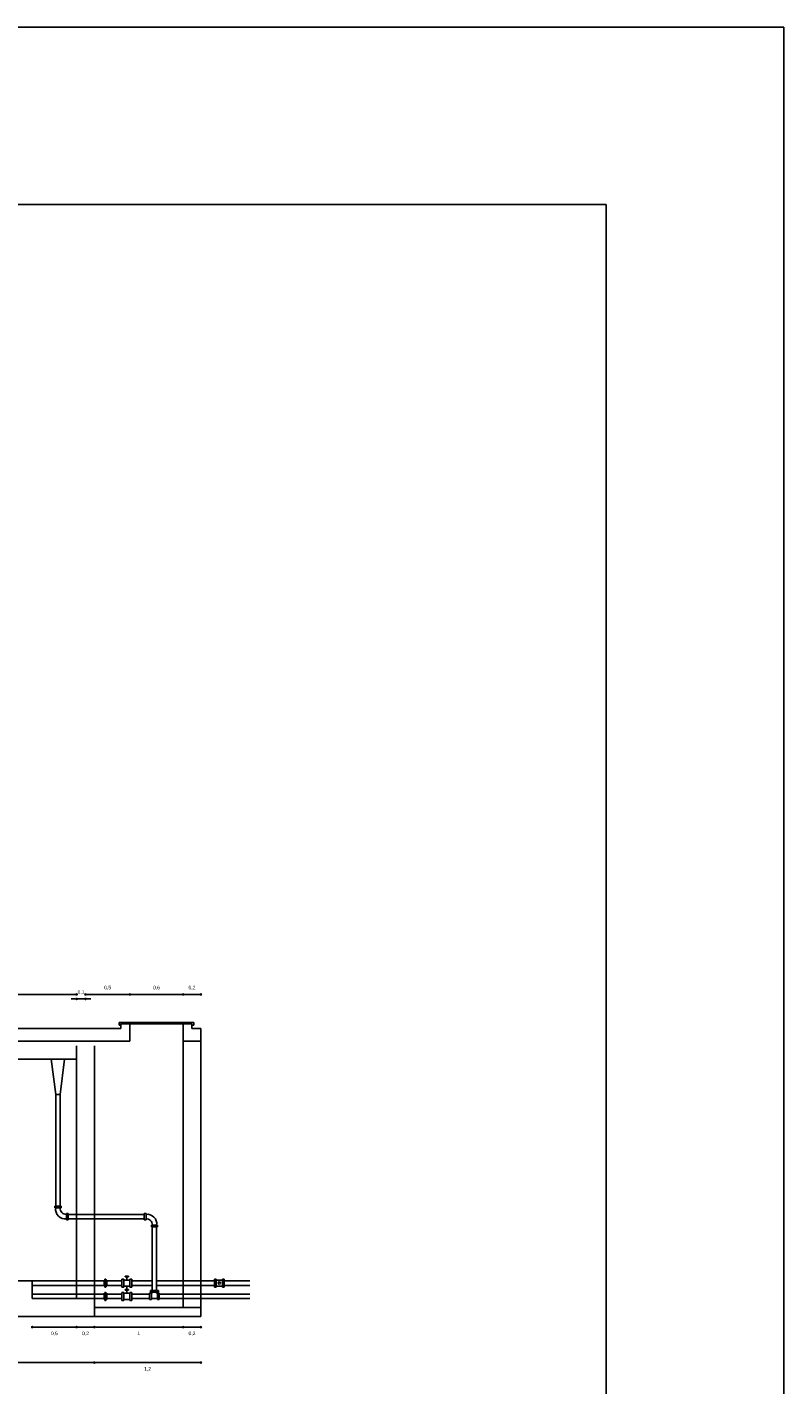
# Model space of a CAD drawing. Header units: metres. Extents: x 1704 to 4131, y 3282 to 4241.
# Tile 9 of 78: x 1891 to 1899, y 4223 to 4239. Entities that reach past the tile are written whole.
import ezdxf

# ---------------------------------------------------------------- set-up
doc = ezdxf.new("R2010")
doc.units = ezdxf.units.M
doc.layers.add('Cotas', color=7, linetype='Continuous')
doc.layers.add('Dibujo', color=7, linetype='Continuous')
doc.styles.get("Standard").update_dxf_attribs({"font": 'arial.ttf'})
doc.dimstyles.new('Vero', dxfattribs={"dimtxt": 0.04, "dimasz": 0.03, "dimexe": 1.25, "dimexo": 0.625, "dimgap": 0.05, "dimtad": 2, "dimtih": 1, "dimtoh": 1, "dimtxsty": 'Standard', "dimblk": 'DOT', "dimcen": 0, "dimse1": 1, "dimse2": 1, "dimadec": 0, "dimazin": 0, "dimtfac": 1, "dimtix": 1, "dimtmove": 0, "dimatfit": 2, "dimfxl": 1, "dimarcsym": 2})

# ---------------------------------------------------------------- blocks, each defined once
blk = doc.blocks.new('_Dot')
at = {"color": 0, "linetype": 'ByBlock', "lineweight": -2}
blk.add_line((-0.5, 0), (-1, 0), dxfattribs=at)
at = {"color": 0, "linetype": 'ByBlock', "const_width": 0.5}
blk.add_lwpolyline([(-0.25, 0, 1), (0.25, 0, 1)], format="xyb", close=True, dxfattribs=at)
blk = doc.blocks.new('*D259')
at = {"layer": 'Cotas', "color": 0, "linetype": 'ByBlock', "lineweight": -2, "transparency": 16777216}
blk.add_line((1891.394, 4227.897), (1887.454, 4227.897), dxfattribs=at)
at = {"layer": 'Defpoints', "color": 0, "linetype": 'ByBlock', "transparency": 16777216}
for p in [(1887.424, 4227.897), (1887.424, 4227.369), (1891.424, 4227.169)]:
    blk.add_point(p, dxfattribs=at)
at = {"layer": 'Cotas', "color": 0, "linetype": 'ByBlock', "lineweight": -2, "transparency": 16777216, "xscale": 0.03, "yscale": 0.03, "zscale": 0.03, "rotation": 180}
blk.add_blockref('_Dot', (1887.424, 4227.897), dxfattribs=at)
at = {"layer": 'Cotas', "color": 0, "linetype": 'ByBlock', "lineweight": -2, "transparency": 16777216, "xscale": 0.03, "yscale": 0.03, "zscale": 0.03}
blk.add_blockref('_Dot', (1891.424, 4227.897), dxfattribs=at)
at = {"layer": 'Cotas', "color": 0, "linetype": 'ByBlock', "transparency": 16777216, "insert": (1889.424, 4227.967), "char_height": 0.04, "attachment_point": 5}
blk.add_mtext('4', dxfattribs=at)
blk = doc.blocks.new('*D260')
at = {"layer": 'Cotas', "color": 0, "linetype": 'ByBlock', "lineweight": -2, "transparency": 16777216}
for p, q in [((1891.394, 4227.847), (1891.364, 4227.847)), ((1891.424, 4227.847), (1891.524, 4227.847)), ((1891.554, 4227.847), (1891.584, 4227.847))]:
    blk.add_line(p, q, dxfattribs=at)
at = {"layer": 'Defpoints', "color": 0, "linetype": 'ByBlock', "transparency": 16777216}
for p in [(1891.524, 4227.847), (1891.424, 4227.319), (1891.524, 4227.319)]:
    blk.add_point(p, dxfattribs=at)
at = {"layer": 'Cotas', "color": 0, "linetype": 'ByBlock', "lineweight": -2, "transparency": 16777216, "xscale": 0.03, "yscale": 0.03, "zscale": 0.03}
blk.add_blockref('_Dot', (1891.424, 4227.847), dxfattribs=at)
at = {"layer": 'Cotas', "color": 0, "linetype": 'ByBlock', "lineweight": -2, "transparency": 16777216, "xscale": 0.03, "yscale": 0.03, "zscale": 0.03, "rotation": 180}
blk.add_blockref('_Dot', (1891.524, 4227.847), dxfattribs=at)
at = {"layer": 'Cotas', "color": 0, "linetype": 'ByBlock', "transparency": 16777216, "insert": (1891.474, 4227.921), "char_height": 0.04, "attachment_point": 5}
blk.add_mtext('0,1', dxfattribs=at)
blk = doc.blocks.new('*D261')
at = {"layer": 'Cotas', "color": 0, "linetype": 'ByBlock', "lineweight": -2, "transparency": 16777216}
blk.add_line((1891.554, 4227.897), (1891.994, 4227.897), dxfattribs=at)
at = {"layer": 'Defpoints', "color": 0, "linetype": 'ByBlock', "transparency": 16777216}
for p in [(1892.024, 4227.897), (1891.524, 4227.319), (1892.024, 4227.369)]:
    blk.add_point(p, dxfattribs=at)
at = {"layer": 'Cotas', "color": 0, "linetype": 'ByBlock', "lineweight": -2, "transparency": 16777216, "xscale": 0.03, "yscale": 0.03, "zscale": 0.03, "rotation": 180}
blk.add_blockref('_Dot', (1891.524, 4227.897), dxfattribs=at)
at = {"layer": 'Cotas', "color": 0, "linetype": 'ByBlock', "lineweight": -2, "transparency": 16777216, "xscale": 0.03, "yscale": 0.03, "zscale": 0.03}
blk.add_blockref('_Dot', (1892.024, 4227.897), dxfattribs=at)
at = {"layer": 'Cotas', "color": 0, "linetype": 'ByBlock', "transparency": 16777216, "insert": (1891.774, 4227.971), "char_height": 0.04, "attachment_point": 5}
blk.add_mtext('0,5', dxfattribs=at)
blk = doc.blocks.new('*D262')
at = {"layer": 'Cotas', "color": 0, "linetype": 'ByBlock', "lineweight": -2, "transparency": 16777216}
blk.add_line((1892.054, 4227.897), (1892.594, 4227.897), dxfattribs=at)
at = {"layer": 'Defpoints', "color": 0, "linetype": 'ByBlock', "transparency": 16777216}
for p in [(1892.624, 4227.897), (1892.024, 4227.569), (1892.624, 4227.566)]:
    blk.add_point(p, dxfattribs=at)
at = {"layer": 'Cotas', "color": 0, "linetype": 'ByBlock', "lineweight": -2, "transparency": 16777216, "xscale": 0.03, "yscale": 0.03, "zscale": 0.03, "rotation": 180}
blk.add_blockref('_Dot', (1892.024, 4227.897), dxfattribs=at)
at = {"layer": 'Cotas', "color": 0, "linetype": 'ByBlock', "lineweight": -2, "transparency": 16777216, "xscale": 0.03, "yscale": 0.03, "zscale": 0.03}
blk.add_blockref('_Dot', (1892.624, 4227.897), dxfattribs=at)
at = {"layer": 'Cotas', "color": 0, "linetype": 'ByBlock', "transparency": 16777216, "insert": (1892.324, 4227.971), "char_height": 0.04, "attachment_point": 5}
blk.add_mtext('0,6', dxfattribs=at)
blk = doc.blocks.new('*D263')
at = {"layer": 'Cotas', "color": 0, "linetype": 'ByBlock', "lineweight": -2, "transparency": 16777216}
blk.add_line((1892.654, 4227.897), (1892.794, 4227.897), dxfattribs=at)
at = {"layer": 'Defpoints', "color": 0, "linetype": 'ByBlock', "transparency": 16777216}
for p in [(1892.824, 4227.897), (1892.624, 4227.369), (1892.824, 4227.369)]:
    blk.add_point(p, dxfattribs=at)
at = {"layer": 'Cotas', "color": 0, "linetype": 'ByBlock', "lineweight": -2, "transparency": 16777216, "xscale": 0.03, "yscale": 0.03, "zscale": 0.03, "rotation": 180}
blk.add_blockref('_Dot', (1892.624, 4227.897), dxfattribs=at)
at = {"layer": 'Cotas', "color": 0, "linetype": 'ByBlock', "lineweight": -2, "transparency": 16777216, "xscale": 0.03, "yscale": 0.03, "zscale": 0.03}
blk.add_blockref('_Dot', (1892.824, 4227.897), dxfattribs=at)
at = {"layer": 'Cotas', "color": 0, "linetype": 'ByBlock', "transparency": 16777216, "insert": (1892.724, 4227.971), "char_height": 0.04, "attachment_point": 5}
blk.add_mtext('0,2', dxfattribs=at)
blk = doc.blocks.new('*D274')
at = {"layer": 'Cotas', "color": 0, "linetype": 'ByBlock', "lineweight": -2, "transparency": 16777216}
blk.add_line((1890.954, 4224.148), (1891.394, 4224.148), dxfattribs=at)
at = {"layer": 'Defpoints', "color": 0, "linetype": 'ByBlock', "transparency": 16777216}
for p in [(1890.924, 4224.469), (1891.424, 4224.469), (1891.424, 4224.148)]:
    blk.add_point(p, dxfattribs=at)
at = {"layer": 'Cotas', "color": 0, "linetype": 'ByBlock', "lineweight": -2, "transparency": 16777216, "xscale": 0.03, "yscale": 0.03, "zscale": 0.03, "rotation": 180}
blk.add_blockref('_Dot', (1890.924, 4224.148), dxfattribs=at)
at = {"layer": 'Cotas', "color": 0, "linetype": 'ByBlock', "lineweight": -2, "transparency": 16777216, "xscale": 0.03, "yscale": 0.03, "zscale": 0.03}
blk.add_blockref('_Dot', (1891.424, 4224.148), dxfattribs=at)
at = {"layer": 'Cotas', "color": 0, "linetype": 'ByBlock', "transparency": 16777216, "insert": (1891.174, 4224.074), "char_height": 0.04, "attachment_point": 5}
blk.add_mtext('0,5', dxfattribs=at)
blk = doc.blocks.new('*D275')
at = {"layer": 'Cotas', "color": 0, "linetype": 'ByBlock', "lineweight": -2, "transparency": 16777216}
blk.add_line((1891.454, 4224.148), (1891.594, 4224.148), dxfattribs=at)
at = {"layer": 'Defpoints', "color": 0, "linetype": 'ByBlock', "transparency": 16777216}
for p in [(1891.424, 4224.669), (1891.624, 4224.669), (1891.624, 4224.148)]:
    blk.add_point(p, dxfattribs=at)
at = {"layer": 'Cotas', "color": 0, "linetype": 'ByBlock', "lineweight": -2, "transparency": 16777216, "xscale": 0.03, "yscale": 0.03, "zscale": 0.03, "rotation": 180}
blk.add_blockref('_Dot', (1891.424, 4224.148), dxfattribs=at)
at = {"layer": 'Cotas', "color": 0, "linetype": 'ByBlock', "lineweight": -2, "transparency": 16777216, "xscale": 0.03, "yscale": 0.03, "zscale": 0.03}
blk.add_blockref('_Dot', (1891.624, 4224.148), dxfattribs=at)
at = {"layer": 'Cotas', "color": 0, "linetype": 'ByBlock', "transparency": 16777216, "insert": (1891.524, 4224.074), "char_height": 0.04, "attachment_point": 5}
blk.add_mtext('0,2', dxfattribs=at)
blk = doc.blocks.new('*D276')
at = {"layer": 'Cotas', "color": 0, "linetype": 'ByBlock', "lineweight": -2, "transparency": 16777216}
blk.add_line((1891.654, 4224.148), (1892.594, 4224.148), dxfattribs=at)
at = {"layer": 'Defpoints', "color": 0, "linetype": 'ByBlock', "transparency": 16777216}
for p in [(1891.624, 4224.369), (1892.624, 4224.369), (1892.624, 4224.148)]:
    blk.add_point(p, dxfattribs=at)
at = {"layer": 'Cotas', "color": 0, "linetype": 'ByBlock', "lineweight": -2, "transparency": 16777216, "xscale": 0.03, "yscale": 0.03, "zscale": 0.03, "rotation": 180}
blk.add_blockref('_Dot', (1891.624, 4224.148), dxfattribs=at)
at = {"layer": 'Cotas', "color": 0, "linetype": 'ByBlock', "lineweight": -2, "transparency": 16777216, "xscale": 0.03, "yscale": 0.03, "zscale": 0.03}
blk.add_blockref('_Dot', (1892.624, 4224.148), dxfattribs=at)
at = {"layer": 'Cotas', "color": 0, "linetype": 'ByBlock', "transparency": 16777216, "insert": (1892.124, 4224.078), "char_height": 0.04, "attachment_point": 5}
blk.add_mtext('1', dxfattribs=at)
blk = doc.blocks.new('*D277')
at = {"layer": 'Cotas', "color": 0, "linetype": 'ByBlock', "lineweight": -2, "transparency": 16777216}
blk.add_line((1892.654, 4224.148), (1892.794, 4224.148), dxfattribs=at)
at = {"layer": 'Defpoints', "color": 0, "linetype": 'ByBlock', "transparency": 16777216}
for p in [(1892.624, 4224.369), (1892.824, 4224.369), (1892.824, 4224.148)]:
    blk.add_point(p, dxfattribs=at)
at = {"layer": 'Cotas', "color": 0, "linetype": 'ByBlock', "lineweight": -2, "transparency": 16777216, "xscale": 0.03, "yscale": 0.03, "zscale": 0.03, "rotation": 180}
blk.add_blockref('_Dot', (1892.624, 4224.148), dxfattribs=at)
at = {"layer": 'Cotas', "color": 0, "linetype": 'ByBlock', "lineweight": -2, "transparency": 16777216, "xscale": 0.03, "yscale": 0.03, "zscale": 0.03}
blk.add_blockref('_Dot', (1892.824, 4224.148), dxfattribs=at)
at = {"layer": 'Cotas', "color": 0, "linetype": 'ByBlock', "transparency": 16777216, "insert": (1892.724, 4224.074), "char_height": 0.04, "attachment_point": 5}
blk.add_mtext('0,2', dxfattribs=at)
blk = doc.blocks.new('*D278')
at = {"layer": 'Cotas', "color": 0, "linetype": 'ByBlock', "lineweight": -2, "transparency": 16777216}
blk.add_line((1886.654, 4223.749), (1891.594, 4223.749), dxfattribs=at)
at = {"layer": 'Defpoints', "color": 0, "linetype": 'ByBlock', "transparency": 16777216}
for p in [(1886.624, 4224.469), (1891.624, 4224.269), (1891.624, 4223.749)]:
    blk.add_point(p, dxfattribs=at)
at = {"layer": 'Cotas', "color": 0, "linetype": 'ByBlock', "lineweight": -2, "transparency": 16777216, "xscale": 0.03, "yscale": 0.03, "zscale": 0.03, "rotation": 180}
blk.add_blockref('_Dot', (1886.624, 4223.749), dxfattribs=at)
at = {"layer": 'Cotas', "color": 0, "linetype": 'ByBlock', "lineweight": -2, "transparency": 16777216, "xscale": 0.03, "yscale": 0.03, "zscale": 0.03}
blk.add_blockref('_Dot', (1891.624, 4223.749), dxfattribs=at)
at = {"layer": 'Cotas', "color": 0, "linetype": 'ByBlock', "transparency": 16777216, "insert": (1889.124, 4223.679), "char_height": 0.04, "attachment_point": 5}
blk.add_mtext('5', dxfattribs=at)
blk = doc.blocks.new('*D279')
at = {"layer": 'Cotas', "color": 0, "linetype": 'ByBlock', "lineweight": -2, "transparency": 16777216}
blk.add_line((1891.654, 4223.749), (1892.794, 4223.749), dxfattribs=at)
at = {"layer": 'Defpoints', "color": 0, "linetype": 'ByBlock', "transparency": 16777216}
for p in [(1891.624, 4224.269), (1892.824, 4224.269), (1892.824, 4223.749)]:
    blk.add_point(p, dxfattribs=at)
at = {"layer": 'Cotas', "color": 0, "linetype": 'ByBlock', "lineweight": -2, "transparency": 16777216, "xscale": 0.03, "yscale": 0.03, "zscale": 0.03, "rotation": 180}
blk.add_blockref('_Dot', (1891.624, 4223.749), dxfattribs=at)
at = {"layer": 'Cotas', "color": 0, "linetype": 'ByBlock', "lineweight": -2, "transparency": 16777216, "xscale": 0.03, "yscale": 0.03, "zscale": 0.03}
blk.add_blockref('_Dot', (1892.824, 4223.749), dxfattribs=at)
at = {"layer": 'Cotas', "color": 0, "linetype": 'ByBlock', "transparency": 16777216, "insert": (1892.224, 4223.675), "char_height": 0.04, "attachment_point": 5}
blk.add_mtext('1,2', dxfattribs=at)

msp = doc.modelspace()

# ---------------------------------------------------------------- linework, layer by layer
at = {"layer": 'Cotas', "color": 0, "linetype": 'ByBlock'}
msp.add_line((1890.724, 4224.669), (1890.924, 4224.669), dxfattribs=at)
at = {"layer": 'Dibujo', "color": 0, "linetype": 'ByBlock'}
for p, q in [((1878.393, 4238.798), (1899.393, 4238.798)), ((1899.393, 4238.798), (1899.393, 4209.098)), ((1897.393, 4236.798), (1880.393, 4236.798)), ((1897.393, 4236.798), (1897.393, 4211.098)), ((1892.723, 4227.581), (1891.904, 4227.581)), ((1891.904, 4227.581), (1891.904, 4227.551)), ((1891.924, 4227.551), (1891.924, 4227.566)), ((1891.924, 4227.514), (1891.924, 4227.566)), ((1891.924, 4227.566), (1892.724, 4227.566)), ((1892.024, 4227.369), (1892.024, 4227.569)), ((1892.624, 4227.369), (1892.624, 4227.569)), ((1892.744, 4227.581), (1892.723, 4227.581)), ((1892.724, 4227.514), (1892.724, 4227.566)), ((1892.744, 4227.572), (1892.744, 4227.581)), ((1892.744, 4227.552), (1892.744, 4227.572)), ((1891.924, 4227.514), (1887.524, 4227.514)), ((1891.904, 4227.551), (1891.924, 4227.551)), ((1892.724, 4227.552), (1892.744, 4227.552)), ((1892.824, 4227.514), (1892.724, 4227.514)), ((1892.824, 4227.514), (1892.824, 4224.269)), ((1892.824, 4227.514), (1892.824, 4224.269)), ((1887.424, 4227.369), (1892.024, 4227.369)), ((1891.424, 4224.469), (1891.424, 4227.319)), ((1891.624, 4224.269), (1891.624, 4227.319)), ((1892.624, 4227.369), (1892.624, 4224.369)), ((1892.624, 4227.369), (1892.824, 4227.369)), ((1886.928, 4227.169), (1891.424, 4227.169)), ((1891.289, 4227.169), (1891.139, 4227.169)), ((1891.189, 4226.769), (1891.139, 4227.169)), ((1891.289, 4227.169), (1891.239, 4226.769)), ((1891.239, 4226.769), (1891.189, 4226.769)), ((1891.189, 4225.511), (1891.189, 4226.769)), ((1891.239, 4226.769), (1891.239, 4225.511)), ((1891.249, 4225.511), (1891.179, 4225.511)), ((1891.179, 4225.491), (1891.179, 4225.511)), ((1891.249, 4225.491), (1891.179, 4225.491)), ((1891.239, 4225.491), (1891.239, 4225.479)), ((1891.249, 4225.491), (1891.249, 4225.511)), ((1891.309, 4225.429), (1891.309, 4225.359)), ((1891.309, 4225.429), (1891.329, 4225.429)), ((1891.329, 4225.429), (1891.329, 4225.359)), ((1892.186, 4225.359), (1892.186, 4225.429)), ((1892.206, 4225.429), (1892.186, 4225.429)), ((1892.206, 4225.359), (1892.206, 4225.429)), ((1891.309, 4225.359), (1891.329, 4225.359)), ((1891.329, 4225.419), (1892.186, 4225.419)), ((1891.329, 4225.369), (1892.186, 4225.369)), ((1892.206, 4225.359), (1892.186, 4225.359)), ((1892.266, 4225.297), (1892.336, 4225.297)), ((1892.266, 4225.297), (1892.266, 4225.277)), ((1892.266, 4225.277), (1892.336, 4225.277)), ((1892.276, 4225.277), (1892.276, 4224.562)), ((1892.326, 4225.277), (1892.326, 4224.562)), ((1892.336, 4225.297), (1892.336, 4225.277)), ((1890.924, 4224.469), (1890.924, 4224.669)), ((1890.924, 4224.669), (1891.733, 4224.669)), ((1891.733, 4224.679), (1891.733, 4224.609)), ((1891.743, 4224.679), (1891.733, 4224.679)), ((1891.743, 4224.689), (1891.743, 4224.599)), ((1891.743, 4224.689), (1891.753, 4224.689)), ((1891.753, 4224.689), (1891.753, 4224.599)), ((1891.763, 4224.679), (1891.753, 4224.679)), ((1891.763, 4224.679), (1891.763, 4224.609)), ((1891.763, 4224.669), (1891.935, 4224.669)), ((1891.935, 4224.689), (1891.935, 4224.599)), ((1891.935, 4224.689), (1891.955, 4224.689)), ((1891.955, 4224.689), (1891.955, 4224.599)), ((1891.955, 4224.679), (1891.955, 4224.619)), ((1891.955, 4224.679), (1892.025, 4224.679)), ((1891.99, 4224.724), (1891.97, 4224.724)), ((1891.97, 4224.724), (1891.97, 4224.714)), ((1891.97, 4224.714), (1892.01, 4224.714)), ((1891.99, 4224.724), (1892.01, 4224.724)), ((1891.99, 4224.679), (1891.99, 4224.714)), ((1892.01, 4224.714), (1892.01, 4224.724)), ((1892.025, 4224.689), (1892.025, 4224.599)), ((1892.025, 4224.689), (1892.045, 4224.689)), ((1892.025, 4224.679), (1892.025, 4224.619)), ((1892.045, 4224.689), (1892.045, 4224.599)), ((1892.045, 4224.669), (1892.276, 4224.669)), ((1892.326, 4224.669), (1892.976, 4224.669)), ((1892.976, 4224.689), (1892.976, 4224.599)), ((1892.976, 4224.689), (1892.976, 4224.599)), ((1892.976, 4224.689), (1892.996, 4224.689)), ((1892.996, 4224.689), (1892.996, 4224.599)), ((1892.996, 4224.679), (1892.996, 4224.619)), ((1892.996, 4224.679), (1893.066, 4224.679)), ((1893.066, 4224.689), (1893.066, 4224.599)), ((1893.066, 4224.689), (1893.086, 4224.689)), ((1893.066, 4224.679), (1893.066, 4224.619)), ((1893.086, 4224.689), (1893.086, 4224.599)), ((1893.086, 4224.669), (1893.376, 4224.669)), ((1891.733, 4224.619), (1890.924, 4224.619)), ((1891.733, 4224.519), (1890.924, 4224.519)), ((1891.743, 4224.609), (1891.733, 4224.609)), ((1891.733, 4224.529), (1891.733, 4224.459)), ((1891.743, 4224.529), (1891.733, 4224.529)), ((1891.743, 4224.599), (1891.753, 4224.599)), ((1891.743, 4224.539), (1891.743, 4224.449)), ((1891.743, 4224.539), (1891.753, 4224.539)), ((1891.763, 4224.609), (1891.753, 4224.609)), ((1891.753, 4224.539), (1891.753, 4224.449)), ((1891.763, 4224.529), (1891.753, 4224.529)), ((1891.935, 4224.619), (1891.763, 4224.619)), ((1891.763, 4224.529), (1891.763, 4224.459)), ((1891.935, 4224.519), (1891.763, 4224.519)), ((1891.935, 4224.599), (1891.955, 4224.599)), ((1891.935, 4224.539), (1891.935, 4224.449)), ((1891.935, 4224.539), (1891.955, 4224.539)), ((1892.025, 4224.609), (1891.955, 4224.609)), ((1891.955, 4224.539), (1891.955, 4224.449)), ((1891.955, 4224.529), (1891.955, 4224.469)), ((1891.955, 4224.529), (1892.025, 4224.529)), ((1891.99, 4224.574), (1891.97, 4224.574)), ((1891.97, 4224.574), (1891.97, 4224.564)), ((1891.97, 4224.564), (1892.01, 4224.564)), ((1891.99, 4224.574), (1891.99, 4224.609)), ((1891.99, 4224.574), (1892.01, 4224.574)), ((1891.99, 4224.529), (1891.99, 4224.564)), ((1892.01, 4224.564), (1892.01, 4224.574)), ((1892.025, 4224.599), (1892.045, 4224.599)), ((1892.025, 4224.539), (1892.025, 4224.449)), ((1892.025, 4224.539), (1892.045, 4224.539)), ((1892.025, 4224.529), (1892.025, 4224.469)), ((1892.276, 4224.619), (1892.045, 4224.619)), ((1892.045, 4224.539), (1892.045, 4224.449)), ((1892.246, 4224.519), (1892.045, 4224.519)), ((1892.246, 4224.529), (1892.246, 4224.459)), ((1892.246, 4224.529), (1892.266, 4224.529)), ((1892.256, 4224.562), (1892.346, 4224.562)), ((1892.256, 4224.562), (1892.256, 4224.542)), ((1892.256, 4224.542), (1892.346, 4224.542)), ((1892.266, 4224.529), (1892.266, 4224.459)), ((1892.266, 4224.529), (1892.266, 4224.469)), ((1892.276, 4224.529), (1892.266, 4224.529)), ((1892.276, 4224.542), (1892.276, 4224.529)), ((1892.976, 4224.619), (1892.326, 4224.619)), ((1892.326, 4224.542), (1892.326, 4224.529)), ((1892.326, 4224.529), (1892.336, 4224.529)), ((1892.336, 4224.529), (1892.336, 4224.459)), ((1892.336, 4224.529), (1892.356, 4224.529)), ((1892.336, 4224.529), (1892.336, 4224.469)), ((1892.346, 4224.542), (1892.346, 4224.562)), ((1892.356, 4224.529), (1892.356, 4224.459)), ((1893.376, 4224.519), (1892.356, 4224.519)), ((1892.976, 4224.599), (1892.996, 4224.599)), ((1893.066, 4224.609), (1892.996, 4224.609)), ((1893.066, 4224.599), (1893.086, 4224.599)), ((1893.376, 4224.619), (1893.086, 4224.619)), ((1891.524, 4224.469), (1890.924, 4224.469)), ((1891.524, 4224.469), (1891.733, 4224.469)), ((1891.624, 4224.369), (1892.824, 4224.369)), ((1891.743, 4224.459), (1891.733, 4224.459)), ((1891.743, 4224.449), (1891.753, 4224.449)), ((1891.763, 4224.459), (1891.753, 4224.459)), ((1891.763, 4224.469), (1891.935, 4224.469)), ((1891.935, 4224.449), (1891.955, 4224.449)), ((1892.025, 4224.459), (1891.955, 4224.459)), ((1892.025, 4224.449), (1892.045, 4224.449)), ((1892.045, 4224.469), (1892.246, 4224.469)), ((1892.246, 4224.459), (1892.266, 4224.459)), ((1892.266, 4224.469), (1892.336, 4224.469)), ((1892.336, 4224.459), (1892.356, 4224.459)), ((1892.356, 4224.469), (1893.376, 4224.469)), ((1891.624, 4224.269), (1890.724, 4224.269)), ((1892.824, 4224.269), (1891.524, 4224.269)), ((1892.824, 4224.269), (1891.724, 4224.269))]:
    msp.add_line(p, q, dxfattribs=at)
msp.add_circle((1893.031, 4224.644), 0.0134, dxfattribs=at)
for centre, radius, start, end in [((1891.295, 4225.476), 0.108, 171.9819, 277.1894), ((1891.305, 4225.485), 0.0662, 175.046, 273.5407), ((1892.219, 4225.312), 0.108, 351.9819, 97.1894), ((1892.21, 4225.303), 0.0662, 355.046, 93.5407)]:
    msp.add_arc(centre, radius, start, end, dxfattribs=at)

# ---------------------------------------------------------------- dimensions: what is measured, and where the dimension line sits
at = {"layer": 'Cotas', "color": 0, "linetype": 'ByBlock'}
for base, p1, p2, picture, middle in [((1887.424, 4227.897), (1891.424, 4227.169), (1887.424, 4227.369), '*D259', (1889.424, 4227.967)), ((1891.524, 4227.847), (1891.424, 4227.319), (1891.524, 4227.319), '*D260', (1891.474, 4227.921)), ((1892.024, 4227.897), (1891.524, 4227.319), (1892.024, 4227.369), '*D261', (1891.774, 4227.971)), ((1892.624, 4227.897), (1892.024, 4227.569), (1892.624, 4227.566), '*D262', (1892.324, 4227.971)), ((1892.824, 4227.897), (1892.624, 4227.369), (1892.824, 4227.369), '*D263', (1892.724, 4227.971)), ((1891.624, 4224.148), (1891.424, 4224.669), (1891.624, 4224.669), '*D275', (1891.524, 4224.074)), ((1891.624, 4223.749), (1886.624, 4224.469), (1891.624, 4224.269), '*D278', (1889.124, 4223.679)), ((1891.424, 4224.148), (1890.924, 4224.469), (1891.424, 4224.469), '*D274', (1891.174, 4224.074)), ((1892.624, 4224.148), (1891.624, 4224.369), (1892.624, 4224.369), '*D276', (1892.124, 4224.078)), ((1892.824, 4224.148), (1892.624, 4224.369), (1892.824, 4224.369), '*D277', (1892.724, 4224.074)), ((1892.824, 4223.749), (1891.624, 4224.269), (1892.824, 4224.269), '*D279', (1892.224, 4223.675))]:
    dim = msp.add_linear_dim(base=base, p1=p1, p2=p2, dimstyle='Vero', dxfattribs=at)
    dim.commit()
    dim.dimension.update_dxf_attribs({"geometry": picture, "text_midpoint": middle})

doc.saveas('drawing.dxf')
